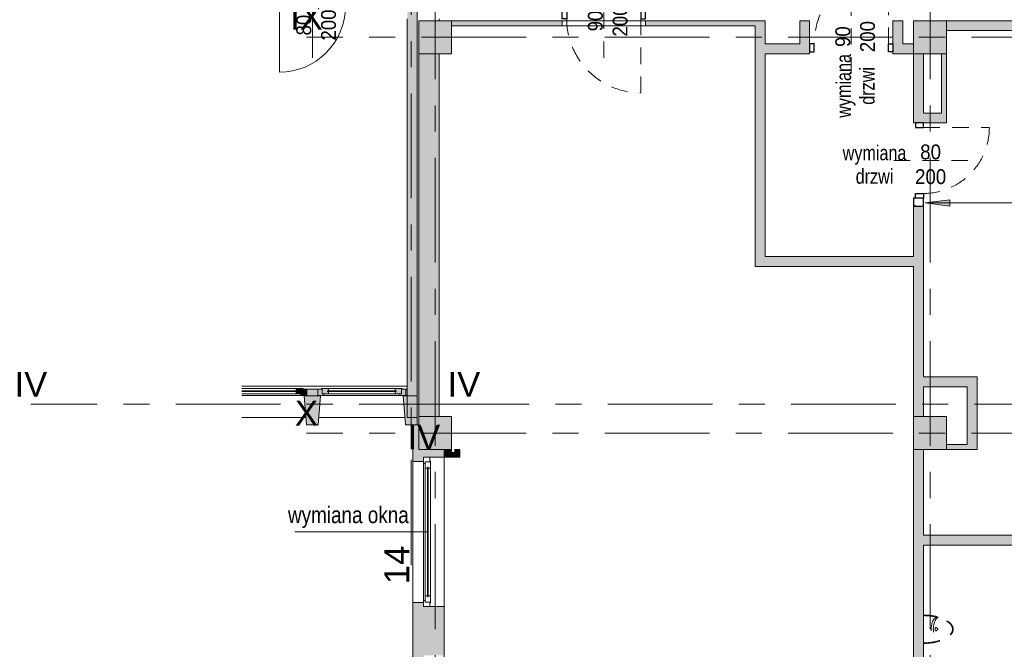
# Model space of a CAD drawing. Header units: centimetres. Extents: x -8590 to 14779, y -8842 to 3760.
# Tile 10 of 28: x 10618 to 11812, y 2066 to 2830. Entities that reach past the tile are written whole.
import ezdxf

# ---------------------------------------------------------------- set-up
doc = ezdxf.new("R2010")
doc.units = ezdxf.units.CM
for name, pattern in [('Dash', [1200, 600, -600]), ('Oś', [222.25, 127, -31.75, 31.75, -31.75]), ('Wyburzenia', [35, 20, -15])]:
    doc.linetypes.add(name, pattern=pattern)
for name, color, linetype, lineweight in [('A-ANNO-NOTE', 131, 'Wyburzenia', 9), ('A-DETL', 90, 'Dash', 50), ('A-DETL-GENF', 92, 'Continuous', 9), ('A-DETL-MEDM', 33, 'Continuous', 9), ('A-DOOR', 31, 'Wyburzenia', 9), ('A-DOOR-HDLN', 31, 'Continuous', 13), ('A-DOOR-IDEN', 31, 'Continuous', 13), ('A-FLOR', 192, 'Continuous', 13), ('A-GLAZ', 151, 'Continuous', 13), ('A-GLAZ-IDEN', 152, 'Continuous', 13), ('A-WALL', 113, 'Continuous', 13), ('A-WALL-PATT', 111, 'Continuous', 13), ('G-ANNO-TEXT', 231, 'Continuous', 13), ('P-SANR-FIXT', 6, 'Wyburzenia', 9), ('S-COLS', 52, 'Continuous', 13), ('S-GRID', 1, 'Continuous', 13), ('S-GRID-IDEN', 1, 'Continuous', 13)]:
    doc.layers.add(name, color=color, linetype=linetype, lineweight=lineweight)
doc.styles.add('Arial', font='arial.ttf', dxfattribs={"width": 0.9, "height": 18})
doc.styles.add('Arial Narrow_4', font='ARIALN.TTF', dxfattribs={"width": 0.95, "height": 0.18})
doc.styles.add('Arial Narrow_5', font='ARIALN.TTF', dxfattribs={"height": 0.2})
doc.styles.add('Arial_2', font='arial.ttf', dxfattribs={"height": 30})

# ---------------------------------------------------------------- blocks, each defined once
blk = doc.blocks.new('Elewacja północna - dekoracje1 - Elewacja północna - dekoracje-1864882-3_piętro I __3_90 m_ - wyburzenia i zamurowania')
at = {"layer": 'A-WALL', "lineweight": 9}
h = blk.add_hatch(color=50, dxfattribs=at)
h.paths.add_polyline_path([(2338.3, 1226.6), (2338.3, 1221.6), (2347.3, 1221.6), (2347.3, 1233.6), (2373.3, 1233.6), (2373.3, 1238.6), (2338.3, 1235.6), (2338.3, 1233.6)], flags=0)
h.paths.add_polyline_path([(2338.3, 1355.6), (2338.3, 1341.6), (2373.3, 1338.6), (2373.3, 1358.6), (2347.3, 1356.4)], flags=0)
at = {"layer": 'A-WALL', "color": 253, "lineweight": 9}
for p, q in [((2373.3, 1358.6), (2338.3, 1355.6)), ((2338.3, 1355.6), (2338.3, 1341.6)), ((2373.3, 1338.6), (2373.3, 1358.6)), ((2338.3, 1341.6), (2373.3, 1338.6)), ((2373.3, 1238.6), (2338.3, 1235.6)), ((2338.3, 1235.6), (2338.3, 1221.6)), ((2373.3, 1221.6), (2373.3, 1238.6)), ((2338.3, 1221.6), (2373.3, 1221.6))]:
    blk.add_line(p, q, dxfattribs=at)
blk = doc.blocks.new('Okno - automatyczna etykieta - 107x___ _-20_cm jednoskrzydłowe bez węgarka-V2-3_piętro I __3_90 m_ - wyburzenia i zamurowania')
at = {"layer": 'A-GLAZ', "lineweight": 9}
for points in [[(-25.5, 1.2), (41.5, 1.2), (41.5, 2.2), (-25.5, 2.2)], [(40.5, -1.5), (48, -1.5), (48, 4), (49, 4), (49, 5), (40.5, 5), (40.5, 2.2), (41.5, 2.2), (41.5, 1.2), (40.5, 1.2), (40.5, 0.8)], [(53.5, -3.5), (53.5, 4), (48, 4), (48, -1.5), (46, -1.5), (46, -3.5), (53, -3.5)]]:
    blk.add_hatch(color=50, dxfattribs=at).paths.add_polyline_path(points, flags=0)
at = {"layer": 'A-GLAZ', "color": 253, "lineweight": 9}
for p, q in [((40.5, 5), (-25.5, 5)), ((-25.5, 2.2), (41.5, 2.2)), ((41.5, 1.2), (-25.5, 1.2)), ((40.5, 5), (49, 5)), ((40.5, 2.2), (40.5, 5)), ((41.5, 2.2), (40.5, 2.2)), ((40.5, 1.2), (41.5, 1.2)), ((40.5, -1.5), (40.5, 1.2)), ((41.5, 2.2), (41.5, 1.2)), ((41.5, 1.2), (41.5, 2.2)), ((48, 4), (48, -1.5)), ((49, 4), (48, 4)), ((48, 4), (53.5, 4)), ((48, -1.5), (48, 4)), ((49, 5), (49, 4)), ((53.5, 4), (53.5, -3.5)), ((40.5, -1.5), (-25.5, -1.5)), ((46, -3.5), (-25.5, -3.5)), ((-25.5, -3.5), (53.5, -3.5)), ((48, -1.5), (40.5, -1.5)), ((46, -1.5), (48, -1.5)), ((46, -3.5), (46, -1.5)), ((53.5, -3.5), (46, -3.5))]:
    blk.add_line(p, q, dxfattribs=at)
blk = doc.blocks.new('Okno - automatyczna etykieta - 107x___ _-20_cm jednoskrzydłowe bez węgarka-V3-3_piętro I __3_90 m_ - wyburzenia i zamurowania')
at = {"layer": 'A-GLAZ', "lineweight": 9}
h = blk.add_hatch(color=50, dxfattribs=at)
h.paths.add_polyline_path([(53.5, 3.5), (46, 3.5), (46, 1.5), (48, 1.5), (48, -4), (53.5, -4)], flags=0)
h.paths.add_polyline_path([(-50, 3.5), (-53.5, 3.5), (-53.5, -4), (-48, -4), (-48, 1.5), (-46, 1.5), (-46, 3.5), (-48, 3.5)], flags=0)
h = blk.add_hatch(color=50, dxfattribs=at)
h.paths.add_polyline_path([(-41.5, 1.5), (-48, 1.5), (-48, -4), (-49, -4), (-49, -5), (-40.5, -5), (-40.5, -2.2), (-41.5, -2.2), (-41.5, -1.2), (-40.5, -1.2), (-40.5, 1.5)], flags=0)
h.paths.add_polyline_path([(48, 1.5), (40.5, 1.5), (40.5, -1.2), (41.5, -1.2), (41.5, -2.2), (40.5, -2.2), (40.5, -5), (49, -5), (49, -4), (48, -4), (48, -1.2)], flags=0)
blk.add_hatch(color=50, dxfattribs=at).paths.add_polyline_path([(-40.5, -1.2), (-41.5, -1.2), (-41.5, -2.2), (41.5, -2.2), (41.5, -1.2), (32.6, -1.2)], flags=0)
at = {"layer": 'A-GLAZ', "color": 253, "lineweight": 9}
for p, q in [((-46, 3.5), (-53.5, 3.5)), ((-53.5, 3.5), (-53.5, -4)), ((-53.5, 3.5), (53.5, 3.5)), ((-40.5, 1.5), (-48, 1.5)), ((-48, 1.5), (-48, -4)), ((-48, -4), (-48, 1.5)), ((-48, 1.5), (-46, 1.5)), ((-46, 1.5), (-46, 3.5)), ((46, 3.5), (-46, 3.5)), ((-40.5, -1.2), (-40.5, 1.5)), ((40.5, 1.5), (-40.5, 1.5)), ((48, 1.5), (40.5, 1.5)), ((40.5, 1.5), (40.5, -1.2)), ((53.5, 3.5), (46, 3.5)), ((46, 3.5), (46, 1.5)), ((46, 1.5), (48, 1.5)), ((48, -4), (48, 1.5)), ((48, 1.5), (48, -4)), ((53.5, -4), (53.5, 3.5)), ((-53.5, -4), (-48, -4)), ((-48, -4), (-49, -4)), ((-49, -4), (-49, -5)), ((-49, -5), (-40.5, -5)), ((41.5, -1.2), (-41.5, -1.2)), ((-41.5, -1.2), (-41.5, -2.2)), ((-41.5, -2.2), (-41.5, -1.2)), ((-41.5, -1.2), (-40.5, -1.2)), ((-41.5, -2.2), (41.5, -2.2)), ((-40.5, -2.2), (-41.5, -2.2)), ((-40.5, -5), (-40.5, -2.2)), ((40.5, -5), (-40.5, -5)), ((40.5, -1.2), (41.5, -1.2)), ((40.5, -2.2), (40.5, -5)), ((41.5, -2.2), (40.5, -2.2)), ((40.5, -5), (49, -5)), ((41.5, -2.2), (41.5, -1.2)), ((41.5, -1.2), (41.5, -2.2)), ((49, -4), (48, -4)), ((48, -4), (53.5, -4)), ((49, -5), (49, -4))]:
    blk.add_line(p, q, dxfattribs=at)
blk = doc.blocks.new('DRZWI 1S - automatyczna etykieta - Drzwi 80-2146377-3_piętro I __3_90 m_ - wyburzenia i zamurowania')
at = {"layer": 'A-DETL-GENF', "color": 253}
for p, q in [((-45.5, -2.5), (-45.5, -12)), ((-40, -2.5), (-45.5, -2.5)), ((-40, -12), (-40, -2.5)), ((45.5, -2.5), (40, -2.5)), ((40, -2.5), (40, -12)), ((45.5, -12), (45.5, -2.5)), ((-45.5, -12), (-40, -12)), ((40, -12), (45.5, -12))]:
    blk.add_line(p, q, dxfattribs=at)
at = {"layer": 'A-DETL-MEDM', "color": 253}
for p, q in [((-40, -2.5), (-45.5, -2.5)), ((-45.5, -2.5), (-45.5, -12)), ((-40, -12), (-40, -2.5)), ((40, -12), (40, -2.5)), ((40, -2.5), (45.5, -2.5)), ((45.5, -2.5), (45.5, -12)), ((-45.5, -12), (-40, -12)), ((45.5, -12), (40, -12))]:
    blk.add_line(p, q, dxfattribs=at)
at = {"layer": 'A-DOOR', "color": 253, "linetype": 'Continuous'}
blk.add_line((40, -2.5), (40, 77.5), dxfattribs=at)
blk.add_arc((40, -2.5), 80, 90, 180, dxfattribs=at)
blk = doc.blocks.new('Pawilon A_rvt-1-3_piętro I __3_90 m_ - wyburzenia i zamurowania')
at = {"layer": 'A-WALL-PATT'}
blk.add_hatch(color=10, dxfattribs=at).paths.add_polyline_path([(-1234.6, 2347.3), (-1234.6, 2843.3), (-1246.6, 2843.3), (-1246.6, 2347.3)], flags=0)
h = blk.add_hatch(color=10, dxfattribs=at)
h.paths.add_polyline_path([(-1248.1, 2373.3), (-1246.6, 2373.3), (-1246.6, 2381.3), (-1248.1, 2381.3), (-1248.1, 2373.8)], flags=0)
h.paths.add_polyline_path([(-1355.1, 2373.3), (-1355.1, 2381.3), (-1368.1, 2381.3), (-1368.1, 2373.3), (-1356.5, 2373.3)], flags=0)
at = {"layer": 'A-ANNO-NOTE', "color": 53, "linetype": 'Continuous', "lineweight": 13}
blk.add_line((-1361.6, 2863.3), (-1361.6, 2783.3), dxfattribs=at)
at = {"layer": 'A-WALL', "color": 253, "lineweight": 9}
for p, q in [((-1234.6, 2347.3), (-1234.6, 2843.3)), ((-1246.6, 2830.8), (-1246.6, 2347.3)), ((-1447.1, 2385.3), (-1246.6, 2385.3)), ((-1355.1, 2381.3), (-1368.1, 2381.3)), ((-1246.6, 2381.3), (-1248.1, 2381.3)), ((-1246.6, 2373.3), (-1246.6, 2381.3)), ((-1368.1, 2373.8), (-1368.1, 2373.3)), ((-1368.1, 2373.3), (-1355.1, 2373.3)), ((-1355.1, 2373.3), (-1355.1, 2373.8)), ((-1248.1, 2373.8), (-1248.1, 2373.3)), ((-1248.1, 2373.3), (-1246.6, 2373.3)), ((-1369.4, 2347.3), (-1447.1, 2347.3)), ((-1249.4, 2347.3), (-1353.9, 2347.3)), ((-1246.6, 2347.3), (-1234.6, 2347.3))]:
    blk.add_line(p, q, dxfattribs=at)
at = {"layer": 'S-GRID', "linetype": 'Oś'}
for p, q in [((-1241.6, 2168.6), (-1241.6, 3739)), ((-1178, 2363.3), (-1702.9, 2363.3))]:
    blk.add_line(p, q, dxfattribs=at)
at = {"color": 253, "lineweight": 9}
for name, p, rotation in [('DRZWI 1S - automatyczna etykieta - Drzwi 80-2146377-3_piętro I __3_90 m_ - wyburzenia i zamurowania', (-1361.6, 2843.3), 180), ('Okno - automatyczna etykieta - 107x___ _-20_cm jednoskrzydłowe bez węgarka-V3-3_piętro I __3_90 m_ - wyburzenia i zamurowania', (-1301.6, 2377.3), 180), ('Elewacja północna - dekoracje1 - Elewacja północna - dekoracje-1864882-3_piętro I __3_90 m_ - wyburzenia i zamurowania', (-13, 0), 90.00000000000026)]:
    blk.add_blockref(name, p, dxfattribs=dict(at, rotation=rotation))
blk.add_blockref('Okno - automatyczna etykieta - 107x___ _-20_cm jednoskrzydłowe bez węgarka-V2-3_piętro I __3_90 m_ - wyburzenia i zamurowania', (-1421.6, 2377.3), dxfattribs=at)
at = {"layer": 'A-ANNO-NOTE', "linetype": 'Continuous', "lineweight": 13, "char_height": 18, "attachment_point": 5, "rotation": 90, "line_spacing_factor": 0.936439, "style": 'Arial'}
for s, insert, width in [('\\pxqc,t6.35,12.7,19.05,25.4,31.75,38.1,44.45,50.8,57.15,63.5,69.85,76.2,82.55,88.9,95.25,101.6,107.95,114.3,120.65,127,133.35,139.7,146.05,152.4,158.75,165.1,171.45,177.8,184.15,190.5,196.85,203.2;{200}', (-1341.9, 2823.1), 38.07), ('\\pxqc,t6.35,12.7,19.05,25.4,31.75,38.1,44.45,50.8,57.15,63.5,69.85,76.2,82.55,88.9,95.25,101.6,107.95,114.3,120.65,127,133.35,139.7,146.05,152.4,158.75,165.1,171.45,177.8,184.15,190.5,196.85,203.2;{200}', (-1341.9, 2823.1), 38.07), ('\\pxqc,t6.35,12.7,19.05,25.4,31.75,38.1,44.45,50.8,57.15,63.5,69.85,76.2,82.55,88.9,95.25,101.6,107.95,114.3,120.65,127,133.35,139.7,146.05,152.4,158.75,165.1,171.45,177.8,184.15,190.5,196.85,203.2;{80}', (-1371.9, 2823), 25.65)]:
    blk.add_mtext(s, dxfattribs=dict(at, insert=insert, width=width))
at = {"layer": 'S-GRID-IDEN', "char_height": 30, "width": 41, "attachment_point": 5, "line_spacing_factor": 0.936439, "style": 'Arial_2'}
for insert in [(-1702.8, 2387.4), (-1177.8, 2387.4)]:
    blk.add_mtext('\\pxqc,t4.23333,8.46667,12.7,16.93333,21.16667,25.4,29.63333,33.86667,38.1,42.33333,46.56667,50.8,55.03333,59.26667,63.5,67.73333,71.96667,76.2,80.43333,84.66667,88.9,93.13333,97.36667,101.6,105.83333,110.06667,114.3,118.53333,122.76667,127,131.23333,135.46667;{IV}', dxfattribs=dict(at, insert=insert))
at = {"layer": 'S-GRID-IDEN', "insert": (-1259.2, 2168.3), "char_height": 30, "width": 48.3, "attachment_point": 5, "rotation": 90, "line_spacing_factor": 0.936439, "style": 'Arial_2'}
blk.add_mtext('\\pxqc,t4.23333,8.46667,12.7,16.93333,21.16667,25.4,29.63333,33.86667,38.1,42.33333,46.56667,50.8,55.03333,59.26667,63.5,67.73333,71.96667,76.2,80.43333,84.66667,88.9,93.13333,97.36667,101.6,105.83333,110.06667,114.3,118.53333,122.76667,127,131.23333,135.46667;{14}', dxfattribs=at)
blk = doc.blocks.new('M_Concrete-Square-Column - 400 x 400mm-1512407-3_piętro I __3_90 m_ - wyburzenia i zamurowania')
at = {"layer": 'S-COLS', "lineweight": 9}
blk.add_hatch(color=253, dxfattribs=at).paths.add_polyline_path([(20, -20), (20, 20), (-20, 20), (-20, -20), (11, -20)], flags=0)
for p, q in [((20, 20), (-20, 20)), ((-20, 20), (-20, -20)), ((20, -20), (20, 20)), ((-20, -20), (20, -20))]:
    blk.add_line(p, q, dxfattribs=at)
blk = doc.blocks.new('DRZWI 1S - Drzwi 90-1815599-3_piętro I __3_90 m_ - wyburzenia i zamurowania')
at = {"layer": 'A-DETL-GENF', "color": 20, "linetype": 'Wyburzenia'}
for p, q in [((-50.5, 5.9), (-50.5, -3.7)), ((-45, 5.9), (-50.5, 5.9)), ((-45, -3.7), (-45, 5.9)), ((50.5, 5.9), (45, 5.9)), ((45, 5.9), (45, -3.7)), ((50.5, -3.7), (50.5, 5.9)), ((-50.5, -3.7), (-45, -3.7)), ((45, -3.7), (50.5, -3.7))]:
    blk.add_line(p, q, dxfattribs=at)
at = {"layer": 'A-DETL-MEDM', "color": 1, "linetype": 'Wyburzenia', "lineweight": 25}
for p, q in [((-45, 5.9), (-50.5, 5.9)), ((-50.5, 5.9), (-50.5, -3.7)), ((-45, -3.7), (-45, 5.9)), ((45, -3.7), (45, 5.9)), ((45, 5.9), (50.5, 5.9)), ((50.5, 5.9), (50.5, -3.7)), ((-50.5, -3.7), (-45, -3.7)), ((50.5, -3.7), (45, -3.7))]:
    blk.add_line(p, q, dxfattribs=at)
at = {"layer": 'A-DOOR', "color": 10, "lineweight": 13}
blk.add_line((45, 5.9), (45, 95.9), dxfattribs=at)
blk.add_arc((45, 5.9), 90, 90, 180, dxfattribs=at)
blk = doc.blocks.new('pisuar - Type 1-1215861-3_piętro I __3_90 m_ - wyburzenia i zamurowania')
at = {"layer": 'P-SANR-FIXT', "color": 20}
for p, q in [((-2.4, 22.8), (-2.1, 23.8)), ((11.6, 23), (10.8, 21.9)), ((11.6, 20.1), (13.4, 20.1)), ((14.2, 21.9), (13.4, 23)), ((27.1, 23.8), (27.4, 22.8))]:
    blk.add_line(p, q, dxfattribs=at)
for centre, start, end in [((11.6, 21.2), 143.1177, 270), ((12.5, 22.4), 36.8823, 143.1177), ((13.4, 21.2), 270, 36.8823)]:
    blk.add_arc(centre, 1.09, start, end, dxfattribs=at)
for centre, major_axis, ratio, start_param, end_param in [((12.5, 6), (0, 36), 0.478823, 4.712389, 7.853982), ((12.5, 22.8), (14.9, 0), 0.492275, 3.141593, 6.283185), ((12.5, 25.3), (14.9, 0), 0.492275, 3.348063, 6.076813)]:
    blk.add_ellipse(centre, major_axis=major_axis, ratio=ratio, start_param=start_param, end_param=end_param, dxfattribs=at)
blk.add_open_spline([(29, 6), (29, 8.2), (28.8, 12.6), (28, 19), (26.6, 24.9), (24.7, 30.1), (22.4, 34.5), (19.7, 37.9), (16.9, 40.2), (14, 41.3), (11, 41.3), (8.1, 40.2), (5.3, 37.9), (2.6, 34.5), (0.3, 30.1), (-1.6, 24.9), (-3, 19), (-3.8, 12.6), (-4, 8.2), (-4, 6)], degree=3, dxfattribs=at)
blk = doc.blocks.new('DRZWI 1S - Drzwi 80-1815622-3_piętro I __3_90 m_ - wyburzenia i zamurowania')
at = {"layer": 'A-DETL-GENF', "color": 20, "linetype": 'Wyburzenia'}
for p, q in [((-45.5, 3.7), (-40, 3.7)), ((-45.5, -5.9), (-45.5, 3.7)), ((-40, 3.7), (-40, -5.9)), ((40, 3.7), (45.5, 3.7)), ((40, -5.9), (40, 3.7)), ((45.5, 3.7), (45.5, -5.9)), ((-40, -5.9), (-45.5, -5.9)), ((45.5, -5.9), (40, -5.9))]:
    blk.add_line(p, q, dxfattribs=at)
at = {"layer": 'A-DETL-MEDM', "color": 1, "linetype": 'Wyburzenia', "lineweight": 25}
for p, q in [((-45.5, -5.9), (-45.5, 3.7)), ((-45.5, 3.7), (-40, 3.7)), ((-40, 3.7), (-40, -5.9)), ((40, 3.7), (40, -5.9)), ((45.5, 3.7), (40, 3.7)), ((45.5, -5.9), (45.5, 3.7)), ((-40, -5.9), (-45.5, -5.9)), ((40, -5.9), (45.5, -5.9))]:
    blk.add_line(p, q, dxfattribs=at)
at = {"layer": 'A-DOOR', "color": 10, "lineweight": 13}
blk.add_line((40, -5.9), (40, -85.9), dxfattribs=at)
blk.add_arc((40, -5.9), 80, 180, 270, dxfattribs=at)
blk = doc.blocks.new('DRZWI 1S - automatyczna etykieta - Drzwi 90-2264933-3_piętro I __3_90 m_ - wyburzenia i zamurowania')
at = {"layer": 'A-DETL-GENF', "color": 20, "linetype": 'Wyburzenia'}
for p, q in [((-50.5, -3), (-45, -3)), ((-50.5, -12.5), (-50.5, -3)), ((-45, -3), (-45, -12.5)), ((45, -3), (50.5, -3)), ((45, -12.5), (45, -3)), ((50.5, -3), (50.5, -12.5)), ((-45, -12.5), (-50.5, -12.5)), ((50.5, -12.5), (45, -12.5))]:
    blk.add_line(p, q, dxfattribs=at)
at = {"layer": 'A-DETL-MEDM', "color": 1, "linetype": 'Wyburzenia', "lineweight": 25}
for p, q in [((-50.5, -12.5), (-50.5, -3)), ((-50.5, -3), (-45, -3)), ((-45, -3), (-45, -12.5)), ((45, -3), (45, -12.5)), ((50.5, -3), (45, -3)), ((50.5, -12.5), (50.5, -3)), ((-45, -12.5), (-50.5, -12.5)), ((45, -12.5), (50.5, -12.5))]:
    blk.add_line(p, q, dxfattribs=at)
at = {"layer": 'A-DOOR', "color": 10, "lineweight": 13}
blk.add_line((45, -12.5), (45, -102.5), dxfattribs=at)
blk.add_arc((45, -12.5), 90, 180, 270, dxfattribs=at)
blk = doc.blocks.new('OTWOR_DRZWIOWY_NIEZABUD - 101x205-2264647-3_piętro I __3_90 m_ - wyburzenia i zamurowania')
at = {"layer": 'A-DOOR-HDLN', "linetype": 'Dash', "lineweight": 9}
for p, q in [((-50.5, 3), (50.5, 3)), ((-50.5, -3), (50.5, -3))]:
    blk.add_line(p, q, dxfattribs=at)
blk = doc.blocks.new('Okno - automatyczna etykieta - 181x181 _nietypowy podział_-V7-3_piętro I __3_90 m_ - wyburzenia i zamurowania')
at = {"layer": 'A-GLAZ', "color": 10}
for p, q in [((-90.5, 1.5), (-85, 1.5)), ((-90.5, -6), (-90.5, 1.5)), ((-86, 2.5), (-77.5, 2.5)), ((-86, 1.5), (-86, 2.5)), ((-85, 1.5), (-86, 1.5)), ((-85, -4), (-85, 1.5)), ((-85, 1.5), (-85, -4)), ((-77.5, 2.5), (-77.5, -0.3)), ((77.5, 2.5), (86, 2.5)), ((77.5, -0.3), (77.5, 2.5)), ((85, 1.5), (85, -4)), ((86, 1.5), (85, 1.5)), ((85, 1.5), (90.5, 1.5)), ((85, -4), (85, 1.5)), ((86, 2.5), (86, 1.5)), ((90.5, 1.5), (90.5, -6)), ((-83, -6), (-90.5, -6)), ((-77.5, -4), (-85, -4)), ((-85, -4), (-83, -4)), ((-83, -4), (-83, -6)), ((-78.5, -1.3), (-78.5, -0.3)), ((-78.5, -0.3), (78.5, -0.3)), ((-78.5, -0.3), (-78.5, -1.3)), ((-77.5, -0.3), (-78.5, -0.3)), ((78.5, -1.3), (-78.5, -1.3)), ((-78.5, -1.3), (-77.5, -1.3)), ((-77.5, -1.3), (-77.5, -4)), ((78.5, -0.3), (77.5, -0.3)), ((77.5, -1.3), (78.5, -1.3)), ((77.5, -4), (77.5, -1.3)), ((85, -4), (77.5, -4)), ((78.5, -0.3), (78.5, -1.3)), ((78.5, -1.3), (78.5, -0.3)), ((83, -4), (85, -4)), ((83, -6), (83, -4)), ((90.5, -6), (83, -6))]:
    blk.add_line(p, q, dxfattribs=at)
at = {"layer": 'A-GLAZ', "color": 7, "lineweight": 9}
for p, q in [((77.5, 2.5), (-77.5, 2.5)), ((-90.5, -6), (90.5, -6)), ((83, -6), (-83, -6)), ((77.5, -4), (-77.5, -4))]:
    blk.add_line(p, q, dxfattribs=at)
blk = doc.blocks.new('Wymiana Drzwi_PG_typ 100 - --2314812-3_piętro I __3_90 m_ - wyburzenia i zamurowania')
at = {"layer": 'A-DOOR-IDEN', "insert": (0.051, 0.737), "char_height": 0.18, "width": 1.2882, "attachment_point": 5, "rotation": 90, "line_spacing_factor": 0.949189, "style": 'Arial Narrow_4'}
blk.add_mtext('\\pxqc,t6.70278,13.40556,20.10833,26.81111,33.51389,40.21667,46.91944,53.62222,60.325,67.02778,73.73056,80.43333,87.13611,93.83889,100.54167,107.24444,113.94722,120.65,127.35278,134.05556,140.75833,147.46111,154.16389,160.86667,167.56944,174.27222,180.975,187.67778,194.38056,201.08333,207.78611,214.48889;{wymiana\\Pdrzwi}', dxfattribs=at)
blk = doc.blocks.new('etykieta wymiana okna - etykieta okno 1S z hp dół-2316400-3_piętro I __3_90 m_ - wyburzenia i zamurowania')
at = {"layer": 'A-GLAZ-IDEN'}
blk.add_line((0, 1.648), (0, 0.048), dxfattribs=at)
at = {"layer": 'A-GLAZ-IDEN', "insert": (-0.307, 1.429), "char_height": 0.2, "width": 1.409, "attachment_point": 3, "rotation": 90, "line_spacing_factor": 0.949189, "style": 'Arial Narrow_5'}
blk.add_mtext('\\pxqr,t6.35,12.7,19.05,25.4,31.75,38.1,44.45,50.8,57.15,63.5,69.85,76.2,82.55,88.9,95.25,101.6,107.95,114.3,120.65,127,133.35,139.7,146.05,152.4,158.75,165.1,171.45,177.8,184.15,190.5,196.85,203.2;{wymiana okna}', dxfattribs=at)

msp = doc.modelspace()

# ---------------------------------------------------------------- hatches: boundary and pattern name
at = {"layer": 'A-DETL-GENF', "lineweight": 25}
h = msp.add_hatch(dxfattribs=at)
h.set_pattern_fill('FP_2', color=3, style=0, pattern_type=2)
h.set_pattern_definition([(315, (12334.558, 0), (10.6066, 10.6066), [])])
h.paths.add_polyline_path([(11713.8, 2603.3), (11713.9, 2603.3), (11713.9, 2613.3), (11701.9, 2613.3), (11701.9, 2603.3), (11704.2, 2603.3)], flags=0)
at = {"layer": 'A-WALL-PATT'}
h = msp.add_hatch(color=9, dxfattribs=at)
h.paths.add_polyline_path([(11275.9, 2822.3), (11275.9, 2828.3), (11141.9, 2828.3), (11141.9, 2822.3)], flags=0)
h.paths.add_polyline_path([(11453.4, 2822.3), (11509.9, 2822.3), (11509.9, 2828.3), (11376.9, 2828.3), (11376.9, 2822.3), (11411.9, 2822.3)], flags=0)
for points in [[(11509.9, 2530.3), (11521.9, 2530.3), (11521.9, 2828.3), (11509.9, 2828.3), (11509.9, 2627.5)], [(11575.9, 2800.3), (11575.9, 2828.3), (11563.9, 2828.3), (11563.9, 2800.3)], [(11688.9, 2800.3), (11688.9, 2828.3), (11676.9, 2828.3), (11676.9, 2800.3)], [(11113.2, 2348.3), (11126.9, 2348.3), (11126.9, 2788.3), (11101.9, 2788.3), (11101.9, 2348.3)], [(11704.2, 2704.3), (11713.9, 2704.3), (11713.9, 2788.3), (11701.9, 2788.3), (11701.9, 2704.3)], [(11741.9, 2704.3), (11741.9, 2788.3), (11735.9, 2788.3), (11735.9, 2704.3)], [(11713.9, 2704.3), (11735.9, 2704.3), (11735.9, 2716.3), (11713.9, 2716.3)], [(11701.9, 2530.3), (11701.9, 2542.3), (11521.9, 2542.3), (11521.9, 2530.3)], [(11741.9, 2384.3), (11778.9, 2384.3), (11778.9, 2396.3), (11713.9, 2396.3), (11713.9, 2384.3), (11727.2, 2384.3)], [(11778.9, 2314.3), (11778.9, 2384.3), (11766.9, 2384.3), (11766.9, 2314.3)], [(11141.9, 2298.8), (11141.9, 2308.3), (11132.9, 2308.3), (11132.9, 2298.8)], [(11145.9, 2298.8), (11145.9, 2304.8), (11141.9, 2304.8), (11141.9, 2298.8)], [(11151.9, 2298.8), (11151.9, 2308.3), (11145.9, 2308.3), (11145.9, 2298.8)], [(11766.9, 2308.3), (11778.9, 2308.3), (11778.9, 2314.3), (11741.9, 2314.3), (11741.9, 2308.3)], [(11919.9, 2192.3), (11931.9, 2192.3), (11931.9, 2204.3), (11713.9, 2204.3), (11713.9, 2192.3), (11790.3, 2192.3)]]:
    msp.add_hatch(color=9, dxfattribs=at).paths.add_polyline_path(points, flags=0)
at = {"layer": 'A-WALL-PATT', "lineweight": 5}
msp.add_hatch(color=254, dxfattribs=at).paths.add_polyline_path([(11766.9, 2816.3), (11766.9, 2828.3), (11741.9, 2828.3), (11741.9, 2816.3)], flags=0)
h = msp.add_hatch(color=254, dxfattribs=at)
h.paths.add_polyline_path([(11766.9, 2816.3), (12301.9, 2816.3), (12301.9, 2828.3), (11766.9, 2828.3)], flags=0)
h.paths.add_polyline_path([(12669.9, 2816.3), (12669.9, 2828.3), (12341.9, 2828.3), (12341.9, 2816.3), (12525.1, 2816.3)], flags=0)
at = {"layer": 'A-WALL-PATT'}
h = msp.add_hatch(color=9, dxfattribs=at)
h.paths.add_polyline_path([(11688.9, 2788.3), (11701.9, 2788.3), (11701.9, 2800.3), (11676.9, 2800.3), (11676.9, 2788.3)], flags=0)
h.paths.add_polyline_path([(11575.9, 2788.3), (11575.9, 2800.3), (11521.9, 2800.3), (11521.9, 2788.3)], flags=0)
h = msp.add_hatch(color=9, dxfattribs=at)
h.paths.add_polyline_path([(11701.9, 2018.3), (11713.9, 2018.3), (11713.9, 2308.3), (11701.9, 2308.3), (11701.9, 2157.8)], flags=0)
h.paths.add_polyline_path([(11713.9, 2348.3), (11713.9, 2603.3), (11701.9, 2603.3), (11701.9, 2348.3), (11708.6, 2348.3)], flags=0)
h = msp.add_hatch(color=9, dxfattribs=at)
h.paths.add_polyline_path([(11094.9, 1833.3), (11101.9, 1833.3), (11101.9, 1868.3), (11132.9, 1868.3), (11132.9, 1877.8), (11107.9, 1877.8), (11107.9, 1882.8), (11094.9, 1882.8), (11094.9, 1877.8)], flags=0)
h.paths.add_polyline_path([(11094.9, 2053.8), (11107.9, 2053.8), (11107.9, 2058.8), (11132.9, 2058.8), (11132.9, 2117.8), (11107.9, 2117.8), (11107.9, 2122.8), (11094.9, 2122.8), (11094.9, 2058.8)], flags=0)
h.paths.add_polyline_path([(11104.8, 2293.8), (11107.9, 2293.8), (11107.9, 2298.8), (11132.9, 2298.8), (11132.9, 2308.3), (11101.9, 2308.3), (11101.9, 2338.3), (11094.9, 2338.3), (11094.9, 2293.8), (11101.9, 2293.8)], flags=0)
at = {"layer": 'G-ANNO-TEXT'}
msp.add_hatch(color=130, dxfattribs=at).paths.add_polyline_path([(11715.8, 2607.3), (11745.8, 2603.3), (11745.8, 2611.2)], flags=0)

# ---------------------------------------------------------------- linework, layer by layer
at = {"layer": 'A-ANNO-NOTE', "color": 240, "lineweight": 13}
for p, q in [((11326.4, 2873.3), (11326.4, 2783.3)), ((11626.4, 2764.3), (11626.4, 2854.3)), ((11677.9, 2658.8), (11767.9, 2658.8))]:
    msp.add_line(p, q, dxfattribs=at)
at = {"layer": 'A-DETL', "linetype": 'Continuous', "lineweight": 25}
for p, q in [((11713.9, 2613.3), (11701.9, 2613.3)), ((11701.9, 2613.3), (11701.9, 2603.3)), ((11701.9, 2603.3), (11713.9, 2603.3)), ((11713.9, 2603.3), (11713.9, 2613.3))]:
    msp.add_line(p, q, dxfattribs=at)
at = {"layer": 'A-FLOR', "lineweight": 9}
msp.add_line((11126.9, 2830.8), (11126.9, 2828.3), dxfattribs=at)
at = {"layer": 'A-GLAZ-IDEN'}
msp.add_line((11113.9, 2208.3), (11111.7, 2208.3), dxfattribs=at)
at = {"layer": 'A-WALL', "lineweight": 9}
for p, q in [((11275.9, 2828.3), (11141.9, 2828.3)), ((11141.9, 2822.3), (11275.9, 2822.3)), ((11275.9, 2822.3), (11275.9, 2828.3)), ((11521.9, 2828.3), (11376.9, 2828.3)), ((11376.9, 2828.3), (11376.9, 2822.3)), ((11376.9, 2822.3), (11509.9, 2822.3)), ((11509.9, 2822.3), (11509.9, 2530.3)), ((11521.9, 2800.3), (11521.9, 2828.3)), ((11575.9, 2828.3), (11563.9, 2828.3)), ((11563.9, 2828.3), (11563.9, 2800.3)), ((11575.9, 2800.2), (11575.9, 2828.3)), ((11688.9, 2828.3), (11676.9, 2828.3)), ((11676.9, 2828.3), (11676.9, 2800.2)), ((11688.9, 2800.3), (11688.9, 2828.3)), ((12301.9, 2828.3), (11741.9, 2828.3)), ((12237.9, 2816.3), (11741.9, 2816.3)), ((11563.9, 2800.3), (11521.9, 2800.3)), ((11701.9, 2800.3), (11688.9, 2800.3)), ((11101.9, 2788.3), (11101.9, 2348.3)), ((11126.9, 2348.3), (11126.9, 2788.3)), ((11521.9, 2788.3), (11575.9, 2788.3)), ((11521.9, 2542.3), (11521.9, 2788.3)), ((11575.9, 2788.3), (11575.9, 2790.6)), ((11676.9, 2790.6), (11676.9, 2788.3)), ((11676.9, 2788.3), (11701.9, 2788.3)), ((11701.9, 2788.3), (11701.9, 2704.3)), ((11713.9, 2716.3), (11713.9, 2788.3)), ((11735.9, 2788.3), (11735.9, 2716.3)), ((11741.9, 2704.3), (11741.9, 2788.3)), ((11735.9, 2716.3), (11713.9, 2716.3)), ((11701.9, 2704.3), (11704.2, 2704.3)), ((11713.8, 2704.3), (11741.9, 2704.3)), ((11701.9, 2603.3), (11701.9, 2542.3)), ((11713.9, 2396.3), (11713.9, 2603.3)), ((11701.9, 2542.3), (11521.9, 2542.3)), ((11509.9, 2530.3), (11701.9, 2530.3)), ((11701.9, 2530.3), (11701.9, 2348.3)), ((11778.9, 2396.3), (11713.9, 2396.3)), ((11778.9, 2308.3), (11778.9, 2396.3)), ((11713.9, 2348.3), (11713.9, 2384.3)), ((11713.9, 2384.3), (11766.9, 2384.3)), ((11766.9, 2384.3), (11766.9, 2314.3)), ((11094.9, 381.3), (11094.9, 2338.3)), ((11101.9, 2338.3), (11094.9, 2338.3)), ((11132.9, 2308.3), (11132.9, 1868.3)), ((11141.9, 2308.3), (11141.9, 2298.8)), ((11145.9, 2304.8), (11141.9, 2304.8)), ((11145.9, 2308.3), (11145.9, 2304.8)), ((11151.9, 2308.3), (11145.9, 2308.3)), ((11151.9, 2298.8), (11151.9, 2308.3)), ((11701.9, 2308.3), (11701.9, 2018.3)), ((11713.9, 2204.3), (11713.9, 2308.3)), ((11766.9, 2314.3), (11741.9, 2314.3)), ((11741.9, 2308.3), (11778.9, 2308.3)), ((11094.9, 2293.8), (11107.9, 2293.8)), ((11115.4, 2298.8), (11151.9, 2298.8)), ((11931.9, 2204.3), (11713.9, 2204.3)), ((11713.9, 2030.3), (11713.9, 2192.3)), ((11713.9, 2192.3), (11919.9, 2192.3)), ((11107.9, 2122.8), (11094.9, 2122.8)), ((11132.9, 2117.8), (11115.4, 2117.8))]:
    msp.add_line(p, q, dxfattribs=at)
at = {"layer": 'A-WALL', "color": 10, "linetype": 'Wyburzenia'}
for p, q in [((11704.2, 2613.3), (11701.9, 2613.3)), ((11701.9, 2613.3), (11701.9, 2603.3)), ((11701.9, 2603.3), (11713.9, 2603.3)), ((11713.9, 2613.3), (11713.8, 2613.3)), ((11713.9, 2603.3), (11713.9, 2613.3))]:
    msp.add_line(p, q, dxfattribs=at)
at = {"layer": 'A-WALL'}
msp.add_line((11713.9, 2603.3), (11701.9, 2603.3), dxfattribs=at)
at = {"layer": 'G-ANNO-TEXT', "color": 130}
for p, q in [((11745.8, 2611.2), (11715.8, 2607.3)), ((11715.8, 2607.3), (11745.8, 2603.3)), ((11715.8, 2607.3), (11839.5, 2607.3)), ((11745.8, 2603.3), (11745.8, 2611.2))]:
    msp.add_line(p, q, dxfattribs=at)
at = {"layer": 'S-GRID', "linetype": 'Oś'}
for p, q in [((11121.9, 2884.3), (11121.9, 27.1)), ((11721.9, 2884.3), (11721.9, 27.1)), ((13677, 2808.3), (10965.8, 2808.3)), ((11108.9, 2363.3), (14108.9, 2363.3)), ((13677, 2328.3), (10965.8, 2328.3))]:
    msp.add_line(p, q, dxfattribs=at)

# ---------------------------------------------------------------- block references
at = {"color": 10, "lineweight": 5}
msp.add_blockref('Pawilon A_rvt-1-3_piętro I __3_90 m_ - wyburzenia i zamurowania', (12334.6, 0), dxfattribs=at)
at = {"layer": 'A-DOOR', "color": 10, "lineweight": 13}
for name, p in [('DRZWI 1S - Drzwi 90-1815599-3_piętro I __3_90 m_ - wyburzenia i zamurowania', (11626.4, 2794.3)), ('DRZWI 1S - automatyczna etykieta - Drzwi 90-2264933-3_piętro I __3_90 m_ - wyburzenia i zamurowania', (11326.4, 2843.3))]:
    msp.add_blockref(name, p, dxfattribs=at)
at = {"layer": 'A-DOOR', "linetype": 'Continuous'}
msp.add_blockref('OTWOR_DRZWIOWY_NIEZABUD - 101x205-2264647-3_piętro I __3_90 m_ - wyburzenia i zamurowania', (11326.4, 2825.3), dxfattribs=at)
at = {"layer": 'A-DOOR', "color": 10, "lineweight": 13, "rotation": 90.00000000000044}
msp.add_blockref('DRZWI 1S - Drzwi 80-1815622-3_piętro I __3_90 m_ - wyburzenia i zamurowania', (11707.9, 2658.8), dxfattribs=at)
at = {"layer": 'A-DOOR-IDEN', "xscale": 99.99999999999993, "yscale": 99.99999999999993, "zscale": 99.99999999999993}
msp.add_blockref('Wymiana Drzwi_PG_typ 100 - --2314812-3_piętro I __3_90 m_ - wyburzenia i zamurowania', (11626.4, 2675.6), dxfattribs=at)
at = {"layer": 'A-DOOR-IDEN', "xscale": 99.99999999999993, "yscale": 99.99999999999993, "zscale": 99.99999999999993, "rotation": 270.0000000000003}
msp.add_blockref('Wymiana Drzwi_PG_typ 100 - --2314812-3_piętro I __3_90 m_ - wyburzenia i zamurowania', (11580.9, 2658.8), dxfattribs=at)
at = {"layer": 'A-GLAZ', "color": 7, "lineweight": 9, "rotation": 270.0000000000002}
msp.add_blockref('Okno - automatyczna etykieta - 181x181 _nietypowy podział_-V7-3_piętro I __3_90 m_ - wyburzenia i zamurowania', (11113.9, 2208.3), dxfattribs=at)
at = {"layer": 'A-GLAZ-IDEN', "xscale": 99.99999999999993, "yscale": 99.99999999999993, "zscale": 99.99999999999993, "rotation": 270.0000000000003}
msp.add_blockref('etykieta wymiana okna - etykieta okno 1S z hp dół-2316400-3_piętro I __3_90 m_ - wyburzenia i zamurowania', (10947, 2208.3), dxfattribs=at)
at = {"layer": 'P-SANR-FIXT', "color": 20, "rotation": 270.0000000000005}
msp.add_blockref('pisuar - Type 1-1215861-3_piętro I __3_90 m_ - wyburzenia i zamurowania', (11707.9, 2102.8), dxfattribs=at)
at = {"layer": 'S-COLS', "lineweight": 9}
for p in [(11121.9, 2808.3), (11721.9, 2808.3), (11121.9, 2328.3), (11721.9, 2328.3)]:
    msp.add_blockref('M_Concrete-Square-Column - 400 x 400mm-1512407-3_piętro I __3_90 m_ - wyburzenia i zamurowania', p, dxfattribs=at)

# ---------------------------------------------------------------- texts
at = {"layer": 'A-ANNO-NOTE', "color": 1, "lineweight": 211, "char_height": 18, "attachment_point": 5, "rotation": 90, "line_spacing_factor": 0.936439, "style": 'Arial'}
for s, insert, width in [('\\pxqc,t6.35,12.7,19.05,25.4,31.75,38.1,44.45,50.8,57.15,63.5,69.85,76.2,82.55,88.9,95.25,101.6,107.95,114.3,120.65,127,133.35,139.7,146.05,152.4,158.75,165.1,171.45,177.8,184.15,190.5,196.85,203.2;{200}', (11346.2, 2828), 38.07), ('\\pxqc,t6.35,12.7,19.05,25.4,31.75,38.1,44.45,50.8,57.15,63.5,69.85,76.2,82.55,88.9,95.25,101.6,107.95,114.3,120.65,127,133.35,139.7,146.05,152.4,158.75,165.1,171.45,177.8,184.15,190.5,196.85,203.2;{90}', (11316.2, 2828), 25.65), ('\\pxqc,t6.35,12.7,19.05,25.4,31.75,38.1,44.45,50.8,57.15,63.5,69.85,76.2,82.55,88.9,95.25,101.6,107.95,114.3,120.65,127,133.35,139.7,146.05,152.4,158.75,165.1,171.45,177.8,184.15,190.5,196.85,203.2;{90}', (11616.2, 2809), 25.65), ('\\pxqc,t6.35,12.7,19.05,25.4,31.75,38.1,44.45,50.8,57.15,63.5,69.85,76.2,82.55,88.9,95.25,101.6,107.95,114.3,120.65,127,133.35,139.7,146.05,152.4,158.75,165.1,171.45,177.8,184.15,190.5,196.85,203.2;{200}', (11646.2, 2809.1), 38.07)]:
    msp.add_mtext(s, dxfattribs=dict(at, insert=insert, width=width))
at = {"layer": 'A-ANNO-NOTE', "color": 1, "lineweight": 211, "char_height": 18, "attachment_point": 5, "line_spacing_factor": 0.936439, "style": 'Arial'}
for s, insert, width in [('\\pxqc,t6.35,12.7,19.05,25.4,31.75,38.1,44.45,50.8,57.15,63.5,69.85,76.2,82.55,88.9,95.25,101.6,107.95,114.3,120.65,127,133.35,139.7,146.05,152.4,158.75,165.1,171.45,177.8,184.15,190.5,196.85,203.2;{80}', (11722.6, 2669.1), 25.65), ('\\pxqc,t6.35,12.7,19.05,25.4,31.75,38.1,44.45,50.8,57.15,63.5,69.85,76.2,82.55,88.9,95.25,101.6,107.95,114.3,120.65,127,133.35,139.7,146.05,152.4,158.75,165.1,171.45,177.8,184.15,190.5,196.85,203.2;{200}', (11722.6, 2639.1), 38.07), ('\\pxqc,t6.35,12.7,19.05,25.4,31.75,38.1,44.45,50.8,57.15,63.5,69.85,76.2,82.55,88.9,95.25,101.6,107.95,114.3,120.65,127,133.35,139.7,146.05,152.4,158.75,165.1,171.45,177.8,184.15,190.5,196.85,203.2;{200}', (11722.6, 2639.1), 38.07)]:
    msp.add_mtext(s, dxfattribs=dict(at, insert=insert, width=width))
at = {"layer": 'S-GRID-IDEN', "char_height": 30, "attachment_point": 5, "line_spacing_factor": 0.936439, "style": 'Arial_2'}
for s, insert, width in [('\\pxqc,t4.23333,8.46667,12.7,16.93333,21.16667,25.4,29.63333,33.86667,38.1,42.33333,46.56667,50.8,55.03333,59.26667,63.5,67.73333,71.96667,76.2,80.43333,84.66667,88.9,93.13333,97.36667,101.6,105.83333,110.06667,114.3,118.53333,122.76667,127,131.23333,135.46667;{IX}', (10965.9, 2832.4), 39.7), ('\\pxqc,t4.23333,8.46667,12.7,16.93333,21.16667,25.4,29.63333,33.86667,38.1,42.33333,46.56667,50.8,55.03333,59.26667,63.5,67.73333,71.96667,76.2,80.43333,84.66667,88.9,93.13333,97.36667,101.6,105.83333,110.06667,114.3,118.53333,122.76667,127,131.23333,135.46667;{X}', (10965.9, 2352.4), 27.8), ('\\pxqc,t4.23333,8.46667,12.7,16.93333,21.16667,25.4,29.63333,33.86667,38.1,42.33333,46.56667,50.8,55.03333,59.26667,63.5,67.73333,71.96667,76.2,80.43333,84.66667,88.9,93.13333,97.36667,101.6,105.83333,110.06667,114.3,118.53333,122.76667,127,131.23333,135.46667;{IV}', (11108.2, 2323.4), 41)]:
    msp.add_mtext(s, dxfattribs=dict(at, insert=insert, width=width))

doc.saveas('drawing.dxf')
